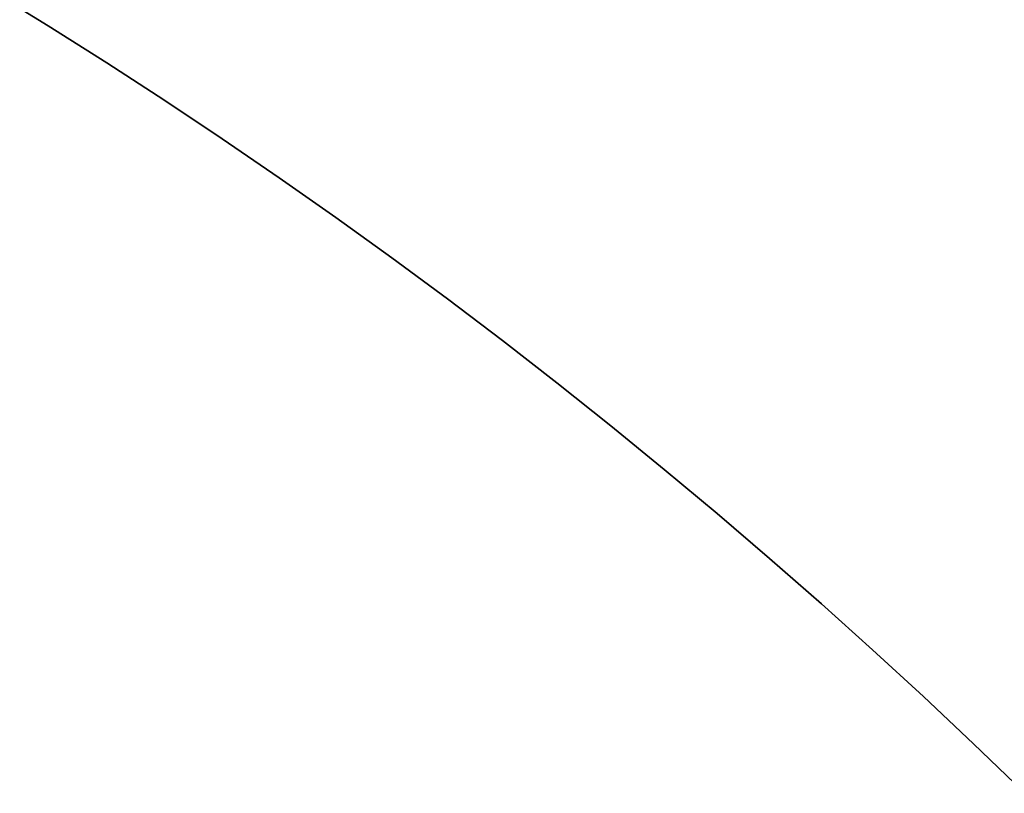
# Model space of a CAD drawing. Header units: centimetres. Extents: x -10.1 to 10.1, y -10.1 to 10.1.
# Tile 255 of 256: x 5.3 to 7, y 7.2 to 8.5. Entities that reach past the tile are written whole.
import ezdxf

# ---------------------------------------------------------------- set-up
doc = ezdxf.new("R2010")
doc.units = ezdxf.units.CM
doc.layers.add('Default', color=7, linetype='Continuous', true_color=0x000000)

msp = doc.modelspace()

# ---------------------------------------------------------------- linework, layer by layer
at = {"layer": 'Default', "extrusion": (0, 0, -1)}
for centre, radius, start, end in [((0, 0, -0.1), 10.05, 0, 180), ((0, 0, 0.3), 10.05, 0, 180), ((0, 0, 0.6), 8.5, 90, 270), ((0, 0, 0.15), 8.5, 90, 270), ((0, 0, 0.375), 8.5, 90, 270)]:
    msp.add_arc(centre, radius, start, end, dxfattribs=at)
at = {"layer": 'Default'}
msp.add_arc((0, 0, -0.7), 10.05, 0, 180, dxfattribs=at)

doc.saveas('drawing.dxf')
